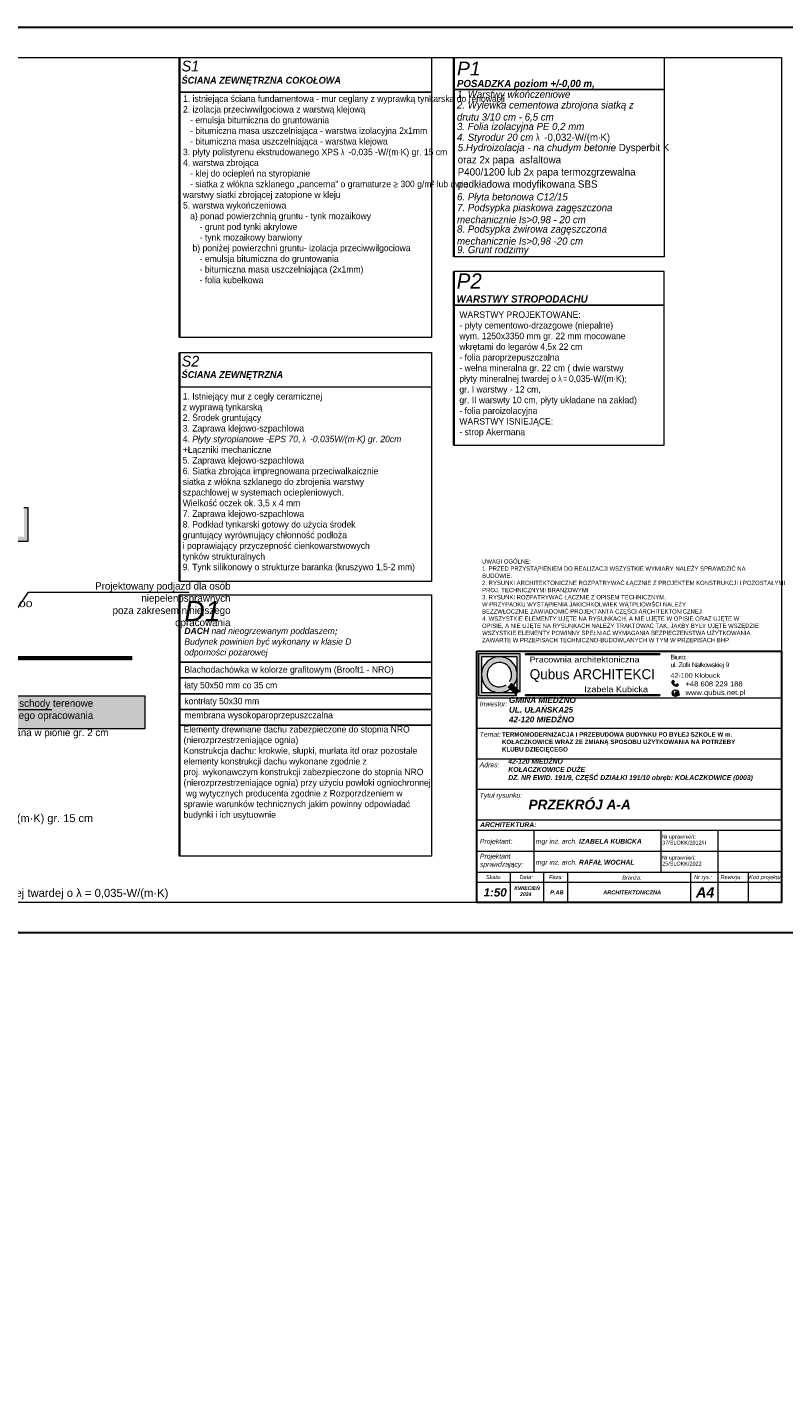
# Model space of a CAD drawing. Header units: millimetres. Extents: x -740 to 33545, y 5178 to 22494.
# Tile 208 of 250: x 10736 to 11976, y 11843 to 14096. Entities that reach past the tile are written whole.
import ezdxf
from ezdxf.enums import TextEntityAlignment as Align
from ezdxf.xclip import XClip

# ---------------------------------------------------------------- set-up
doc = ezdxf.new("R2010")
doc.units = ezdxf.units.MM
doc.header["$MEASUREMENT"] = 0
doc.header["$XCLIPFRAME"] = 0
doc.linetypes.add('ArchiTECH.PC Solid Line Type', pattern=[0])
doc.layers.add('a3', color=252, linetype='Continuous', lineweight=30, plot=False)
for name, color, linetype, lineweight in [('A_opisy', 252, 'Continuous', 15), ('l.wypeĹ‚nien', 252, 'Continuous', 5), ('linia opisowa', 252, 'Continuous', 9), ('wymiarowanie', 252, 'Continuous', 9)]:
    doc.layers.add(name, color=color, linetype=linetype, lineweight=lineweight)
doc.layers.add('WYMIARY', color=252, linetype='Continuous')
doc.styles.add('ALPOL', font='arial.ttf')
doc.styles.add('ArchiTECHStyle1', font='arial.ttf', dxfattribs={"height": 0.16})
doc.styles.add('Arial$001', font='arial.ttf', dxfattribs={"height": 1.791991})
doc.styles.add('ARIALL', font='GOTHIC.TTF', dxfattribs={"height": 40})
doc.styles.add('PROFILE', font='GOTHIC.TTF', dxfattribs={"width": 0.8})
doc.styles.add('Roman', font='SIMPLEX')
doc.styles.add('ROMANS', font='romans')

# ---------------------------------------------------------------- blocks, each defined once
blk = doc.blocks.new('MF2E40FB0')
at = {"true_color": 0xffffff}
blk.add_hatch(color=7, dxfattribs=at).paths.add_polyline_path([(193.99, 188.45), (193.99, 165.83), (315.56, 165.83), (315.56, 188.45)])
blk = doc.blocks.new('MF2E3DA70')
at = {"color": 250, "linetype": 'Continuous', "lineweight": 60, "true_color": 0x231f20}
blk.add_lwpolyline([(315.56, 188.45), (280.99, 188.45), (280.99, 188.45)], dxfattribs=at)

msp = doc.modelspace()

# ---------------------------------------------------------------- hatches: boundary and pattern name
for points in [[(11552.91, 13067.82), (11552.91, 13066.78), (11773.22, 13066.78), (11773.22, 13067.82)], [(11552.91, 13000.78), (11552.91, 12999.75), (11773.22, 12999.75), (11773.22, 13000.78)]]:
    msp.add_hatch(color=256).paths.add_polyline_path(points)
at = {"layer": 'l.wypeĹ‚nien'}
msp.add_hatch(color=256, dxfattribs=at).paths.add_polyline_path([(10512.82, 12999.19), (10929.1, 12999.19), (10929.1, 12944.86), (10512.82, 12944.86)])
at = {"layer": 'linia opisowa'}
msp.add_hatch(color=256, dxfattribs=at).paths.add_polyline_path([(10737.83, 13307.55), (10730.55, 13307.55), (10730.55, 13260.21), (10683.21, 13260.21), (10683.21, 13252.93), (10737.83, 13252.93)])
at = {"layer": 'wymiarowanie'}
h = msp.add_hatch(color=256, dxfattribs=at)
h.paths.add_polyline_path([(11476.23, 13067.82), (11544.29, 13067.82), (11544.29, 13005.23), (11542.23, 13007.29), (11539.62, 13009.9), (11539.62, 13033.78), (11539.62, 13063.14), (11510.26, 13063.14), (11480.9, 13063.14), (11480.9, 13033.78), (11480.9, 13004.43), (11510.26, 13004.43), (11534.14, 13004.43), (11536.75, 13001.82), (11538.82, 12999.75), (11476.23, 12999.75)])
h.paths.add_polyline_path([(11480.9, 13033.78, -0.4142136), (11510.26, 13063.14, -0.4142136), (11539.62, 13033.78, -0.1647641), (11533.57, 13015.94), (11530.24, 13019.28), (11526.88, 13022.64, 10.2455423), (11521.41, 13017.16), (11524.76, 13013.81), (11528.1, 13010.47, -0.1647641), (11510.26, 13004.43, -0.4142136)])
h = msp.add_hatch(color=256, dxfattribs=at)
h.paths.add_polyline_path([(11796.95, 13018.45), (11795.92, 13019.38, -0.2257017), (11795.66, 13020.93), (11793.21, 13023.14, 0.1923995), (11793.75, 13019.48, 0.0725634), (11795.71, 13017.07)])
h.paths.add_polyline_path([(11793.82, 13023.83), (11796.1, 13021.77), (11797.11, 13022.89), (11794.83, 13024.95)])
for points in [[(11524.76, 13013.81, 0.0788738), (11530.24, 13019.28), (11533.57, 13015.94), (11539.62, 13009.9), (11542.23, 13007.29, -0.046709), (11536.75, 13001.82), (11534.14, 13004.43), (11528.1, 13010.47)], [(11802.14, 12999.42, 0.0114248), (11802.32, 12999.57), (11802.33, 12999.15)], [(11804.2, 13003.86), (11804.98, 13003.79), (11804.2, 13003.34, 0.0122344), (11804.21, 13003.6, 0.0123937)]]:
    msp.add_hatch(color=256, dxfattribs=at).paths.add_polyline_path(points)
h = msp.add_hatch(color=256, dxfattribs=at)
h.paths.add_polyline_path([(11798.62, 13004.35), (11803.74, 13001.42, -0.0172131), (11803.57, 13001.1), (11803.07, 13001.39, 0.008189), (11803.05, 13001.4, 0.5397497), (11802.31, 13001), (11802.32, 12999.57, -0.0114248), (11802.14, 12999.42)])
h.paths.add_polyline_path([(11798.62, 13004.35), (11804.2, 13003.86, -0.0123937), (11804.21, 13003.6, -0.0122344), (11804.2, 13003.34), (11803.37, 13002.86, 0.5397497), (11803.41, 13002.02, 0.008189), (11803.42, 13002.02), (11803.87, 13001.76, -0.0173245), (11803.74, 13001.42)])
h.paths.add_polyline_path([(11794.65, 13006.61, 0.4200987), (11794.9, 13005.35, -0.5369957), (11795.13, 13004.65, 0.2016291), (11794.91, 13003.34, 0.1070222), (11795.49, 13002.51, 0), (11795.49, 13002.51, -0.4365565), (11795.49, 13002.08, 0.1470815), (11794.98, 13001.65, 0.2070349), (11794.92, 13001.01, -0.421728), (11794.7, 13000.51, -0.3199581)])
h.paths.add_polyline_path([(11795.63, 12999.53, 0.4961021), (11796.51, 13000.04, -0.1925824), (11796.73, 13001.18, -0.3611399), (11797.47, 13001.16, 0.3674112), (11798.29, 13001.04, -1.0208574), (11798.56, 13000.9, -0.1185898), (11797.96, 13000.21, 0.3247332), (11797.91, 12999.41, 0.305926), (11799.41, 12998.36, -0.195201)])
h.paths.add_polyline_path([(11797.41, 13008.62, -0.2349861), (11802.03, 13007.85, 0.5278165), (11801.38, 13007, 0.1272686), (11800.59, 13007.33, -0.1207092), (11798.75, 13007.99, 0.0977798)])
h.paths.add_polyline_path([(11801.71, 13005.42, 0.3379247), (11802.01, 13006.07, 0.2733122), (11803.91, 13005.35, -0.0235046), (11804.05, 13004.87, -0.1267146)])
h.paths.add_polyline_path([(11803.74, 13001.42, 0.0173245), (11803.87, 13001.76), (11805.55, 13000.8), (11805.37, 13000.49)])
h.paths.add_polyline_path([(11803.74, 13001.42), (11805.37, 13000.49), (11805.19, 13000.17), (11803.57, 13001.1, 0.0172131)])
h = msp.add_hatch(color=256, dxfattribs=at)
h.paths.add_polyline_path([(11796.95, 13018.45), (11797.98, 13017.53, 0.2257017), (11799.56, 13017.42), (11802.01, 13015.22, -0.1923995), (11798.31, 13015.38, -0.0725634), (11795.71, 13017.07)])
h.paths.add_polyline_path([(11802.63, 13015.89), (11800.34, 13017.95), (11801.35, 13019.07), (11803.63, 13017.01)])

# ---------------------------------------------------------------- linework, layer by layer
for p, q in [((11536.75, 13001.82), (11538.82, 12999.75)), ((11542.23, 13007.29), (11544.29, 13005.23))]:
    msp.add_line(p, q)
for points in [[(11552.91, 13067.82), (11552.91, 13066.78), (11773.22, 13066.78), (11773.22, 13067.82)], [(11552.91, 13000.78), (11552.91, 12999.75), (11773.22, 12999.75), (11773.22, 13000.78)]]:
    msp.add_lwpolyline(points, close=True)
at = {"layer": 'a3'}
msp.add_lwpolyline([(12022.07, 12610.78), (12022.07, 14095.78), (9922.07, 14095.78), (9922.07, 12610.78), (12022.07, 12610.78)], dxfattribs=at)
at = {"layer": 'l.wypeĹ‚nien'}
msp.add_lwpolyline([(10512.82, 12999.19), (10929.1, 12999.19), (10929.1, 12944.86), (10512.82, 12944.86)], close=True, dxfattribs=at)
at = {"layer": 'linia opisowa'}
msp.add_lwpolyline([(10683.21, 13252.93), (10737.83, 13252.93), (10737.83, 13307.55), (10730.55, 13307.55)], dxfattribs=at)
at = {"layer": 'wymiarowanie', "lineweight": 35}
for p, q in [((10985.75, 14046.67), (10985.75, 13586.92)), ((11435.25, 14046.67, -0.7), (11435.25, 13719.69, -0.7)), ((11435.25, 13695.13, 0.28), (11435.25, 13410.34, 0.28)), ((10985.75, 13562.37, 0.49), (10985.75, 13186.96, 0.49)), ((10985.75, 13562.37), (10985.75, 13186.96)), ((10985.75, 13164.94, 1.47), (10985.75, 12735.79, 1.47))]:
    msp.add_line(p, q, dxfattribs=at)
at = {"layer": 'wymiarowanie'}
for p, q in [((10679.6, 13083.7), (10738.03, 13169.13)), ((10738.03, 13169.13), (11001.69, 13169.13)), ((11793.21, 13023.14), (11795.66, 13020.93)), ((11794.83, 13024.95), (11793.82, 13023.83)), ((11793.82, 13023.83), (11796.1, 13021.77)), ((11794.83, 13024.95), (11797.11, 13022.89)), ((11796.1, 13021.77), (11797.11, 13022.89)), ((11536.75, 13001.82), (11524.76, 13013.81)), ((11542.23, 13007.29), (11530.24, 13019.28)), ((11795.92, 13019.38), (11800.33, 13015.41)), ((11804.98, 13003.79), (11798.62, 13004.35)), ((11798.62, 13004.35), (11805.37, 13000.49)), ((11802.33, 12999.15), (11798.62, 13004.35)), ((11802.01, 13015.22), (11799.56, 13017.42)), ((11800.34, 13017.95), (11801.35, 13019.07)), ((11802.63, 13015.89), (11800.34, 13017.95)), ((11803.63, 13017.01), (11801.35, 13019.07)), ((11802.31, 13001), (11802.33, 12999.15)), ((11803.63, 13017.01), (11802.63, 13015.89)), ((11803.05, 13001.4), (11805.19, 13000.17)), ((11803.37, 13002.86), (11804.98, 13003.79)), ((11803.41, 13002.02), (11805.55, 13000.8)), ((11805.37, 13000.49), (11805.19, 13000.17)), ((11805.37, 13000.49), (11805.55, 13000.8)), ((10512.82, 12976.76), (10776.48, 12976.76))]:
    msp.add_line(p, q, dxfattribs=at)
at = {"layer": 'wymiarowanie', "linetype": 'ArchiTECH.PC Solid Line Type', "lineweight": 9}
for p, q in [((11472.96, 12795.9), (11472.96, 13045.9)), ((11472.96, 12995.9), (11972.96, 12995.9)), ((11472.96, 12945.9), (11972.96, 12945.9)), ((11472.96, 12895.9), (11972.96, 12895.9)), ((11472.96, 12845.9), (11972.96, 12845.9)), ((11472.96, 12728.7), (11472.96, 12795.9)), ((11472.96, 12795.9), (11972.96, 12795.9)), ((11472.96, 12778.7), (11972.96, 12778.7)), ((11566.94, 12778.7), (11566.94, 12709.89)), ((11774.92, 12778.7), (11774.92, 12709.89)), ((11868.59, 12778.7), (11868.59, 12709.89)), ((11472.96, 12744.29), (11972.96, 12744.29)), ((11472.96, 12709.89), (11972.96, 12709.89)), ((11472.96, 12709.89), (11972.96, 12709.89)), ((11472.96, 12709.89), (11972.96, 12709.89)), ((11472.96, 12709.89), (11972.96, 12709.89)), ((11472.96, 12709.89), (11972.96, 12709.89)), ((11527.65, 12709.89), (11527.65, 12659.88)), ((11582.34, 12709.89), (11582.34, 12659.88)), ((11622.15, 12709.89), (11622.15, 12659.88)), ((11823.77, 12709.89), (11823.77, 12659.88)), ((11868.59, 12709.89), (11868.59, 12659.88)), ((11918.27, 12709.89), (11918.27, 12659.88)), ((11472.96, 12693.22), (11972.96, 12693.22))]:
    msp.add_line(p, q, dxfattribs=at)
at = {"layer": 'wymiarowanie'}
for points in [[(8271.17, 14046.67), (11972.96, 14046.67), (11972.96, 12659.88), (8271.17, 12659.88)], [(10985.75, 14046.67), (11398.75, 14046.67), (11398.75, 13989.8), (10985.75, 13989.8)], [(10985.75, 13989.8), (11398.75, 13989.8), (11398.75, 13586.92), (10985.75, 13586.92)], [(10985.75, 13562.37), (11398.75, 13562.37), (11398.75, 13186.96), (10985.75, 13186.96)], [(10985.75, 13562.37), (11398.75, 13562.37), (11398.75, 13505.49), (10985.75, 13505.49)]]:
    msp.add_lwpolyline(points, close=True, dxfattribs=at)
for points, elevation in [([(11435.25, 14046.67), (11780.42, 14046.67), (11780.42, 13993.78), (11435.25, 13993.78)], -0.7), ([(11435.25, 13993.78), (11780.59, 13993.78), (11780.59, 13719.69), (11435.25, 13719.69)], -0.7), ([(11780.59, 13695.13), (11435.25, 13695.13), (11435.25, 13640.18), (11780.59, 13640.18)], -0.21), ([(11780.59, 13640.18), (11435.25, 13640.18), (11435.25, 13410.34), (11780.59, 13410.34)], -0.21), ([(10985.75, 13562.37), (11398.75, 13562.37), (11398.75, 13186.96), (10985.75, 13186.96)], 0.49), ([(10985.75, 13562.37), (11398.75, 13562.37), (11398.75, 13505.49), (10985.75, 13505.49)], 0.49), ([(10985.75, 13164.94), (11398.75, 13164.94), (11398.75, 13054.28), (10985.75, 13054.28)], 1.47), ([(10985.75, 12950.96), (11398.75, 12950.96), (11398.75, 12735.79), (10985.75, 12735.79)], 1.47)]:
    msp.add_lwpolyline(points, close=True, dxfattribs=dict(at, elevation=elevation))
at = {"layer": 'wymiarowanie', "lineweight": 30}
msp.add_lwpolyline([(11472.96, 13072.51), (11972.96, 13072.51), (11972.96, 12659.88), (11472.96, 12659.88)], close=True, dxfattribs=at)
at = {"layer": 'wymiarowanie'}
for points in [[(11544.29, 13005.23), (11544.29, 13067.82), (11476.23, 13067.82), (11476.23, 12999.75), (11538.82, 12999.75)], [(11539.62, 13009.9), (11539.62, 13063.14), (11480.9, 13063.14), (11480.9, 13004.43), (11534.14, 13004.43)]]:
    msp.add_lwpolyline(points, dxfattribs=at)
at = {"layer": 'wymiarowanie', "ltscale": 0.3, "elevation": 1.47}
for points in [[(10985.75, 13054.28), (11398.75, 13054.28), (11398.75, 13028.45), (10985.75, 13028.45)], [(10985.75, 13028.45), (11398.75, 13028.45), (11398.75, 13002.62), (10985.75, 13002.62)], [(10985.75, 13002.62), (11398.75, 13002.62), (11398.75, 12976.79), (10985.75, 12976.79)], [(10985.75, 12976.79), (11398.75, 12976.79), (11398.75, 12950.96), (10985.75, 12950.96)]]:
    msp.add_lwpolyline(points, close=True, dxfattribs=at)
at = {"layer": 'wymiarowanie', "lineweight": 13}
msp.add_circle((11798.95, 13003.6), 5.25, dxfattribs=at)
at = {"layer": 'wymiarowanie'}
for centre, radius, start, end in [((11510.26, 13033.78), 29.36, 322.57509, 307.42491), ((11510.26, 13033.78), 20.02, 326.14921, 303.85079), ((11798.06, 13021.99), 4.98, 166.67958, 210.24197), ((11510.26, 13033.78), 24.69, 305.9804, 324.0196), ((11510.26, 13033.78), 41.52, 309.65143, 320.34857), ((11803, 13024.98), 10.76, 210.73037, 227.33158), ((11795.39, 13006.1), 0.895, 145.81653, 236.96537), ((11794.57, 13000.86), 0.379, 291.2453, 22.71136), ((11796.58, 13003.73), 1.71, 147.73007, 193.32869), ((11795.69, 13001.25), 0.809, 150.948, 197.73589), ((11794.78, 13004.93), 0.443, 321.3211, 74.26354), ((11797.12, 13004.26), 2.39, 202.61984, 227.05452), ((11795.95, 13001.01), 1.16, 113.52157, 146.9902), ((11795.29, 13002.29), 0.293, 313.10426, 47.44022), ((11797.43, 13020.44), 1.84, 164.3158, 215.19037), ((11795.88, 13000.11), 0.638, 247.55357, 353.09799), ((11802.82, 13025.15), 10.76, 228.6417, 245.24291), ((11798.05, 13000.33), 1.57, 147.18676, 190.78958), ((11797.09, 13000.73), 0.575, 48.68881, 128.11552), ((11796.49, 13004.91), 3.82, 53.63525, 75.97372), ((11797.95, 13001.59), 0.646, 221.07993, 301.77551), ((11798.49, 12999.77), 0.69, 140.11365, 212.07498), ((11799.43, 13000), 1.63, 201.19555, 269.23648), ((11796.84, 13001.79), 1.93, 305.31298, 332.36541), ((11798.88, 13019.13), 1.84, 240.78291, 291.65748), ((11798.43, 13000.97), 0.15, 330.54591, 152.91124), ((11800.36, 13019.92), 4.98, 245.7313, 289.2937), ((11801.02, 13011.4), 4.1, 236.50654, 264.03785), ((11800.35, 13005.63), 1.72, 14.92604, 81.86713), ((11802, 13007.2), 0.649, 87.29907, 197.66327), ((11801.43, 13005.94), 0.589, 297.9169, 12.60242), ((11803.94, 13009.69), 4.82, 242.38997, 271.27687), ((11803.57, 13007.32), 2, 218.55426, 279.6995), ((11802.81, 13000.96), 0.503, 59.2997, 174.60822), ((11803.67, 13002.46), 0.503, 125.86793, 241.17645)]:
    msp.add_arc(centre, radius, start, end, dxfattribs=at)
at = {"layer": 'WYMIARY'}
msp.add_line((11435.25, 14021.79, -0.7), (11435.25, 13792.6, -0.7), dxfattribs=at)

# ---------------------------------------------------------------- block references
ref = msp.add_blockref('MF2E3DA70', (7754.2, 11177.55), dxfattribs=dict(xscale=9.994634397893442, yscale=9.994634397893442, zscale=9.994634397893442))
XClip(ref).set_block_clipping_path([(280.6260249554, 187.7017468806), (315.5719073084, 188.7607130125)])
ref = msp.add_blockref('MF2E40FB0', (7754.2, 11177.55), dxfattribs=dict(xscale=9.994634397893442, yscale=9.994634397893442, zscale=9.994634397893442))
XClip(ref).set_block_clipping_path([(281.1555080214, 187.9664884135), (315.5719073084, 187.9664884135), (315.5719073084, 188.2312299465), (281.1555080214, 188.2312299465), (281.1555080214, 187.9664884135)])

# ---------------------------------------------------------------- texts
at = {"style": 'Arial$001'}
for s, height, p in [('fundamentowych - płyty styropianu ekstrudowanego λ  -0,035 -W/(m·K) gr. 15 cm ', 12.9054, (10195.91, 12791.94, 0)), ('Płyty wełny mineralnej gr. 22 cm ( dwie warstwy  płyty mineralnej twardej o λ = 0,035-W/(m·K)  ', 13.2095, (10202.03, 12669.18, 0))]:
    msp.add_text(s, height=height, dxfattribs=at).set_placement(p)
for s, insert, char_height, width, attachment_point in [('{\\fCentury Gothic|b0|i1|c238|p34;}\\P{\\fCentury Gothic|b0|i0|c238|p34;\\H0.72059x;UWAGI OGÓLNE:}\\P{\\fCentury Gothic|b0|i0|c238|p34;\\H0.72059x;1. PRZED PRZYSTĄPIENIEM DO REALIZACJI WSZYSTKIE WYMIARY NALEŻY SPRAWDZIĆ NA}\\P{\\fCentury Gothic|b0|i0|c238|p34;\\H0.72059x;BUDOWIE.}\\P{\\fCentury Gothic|b0|i0|c238|p34;\\H0.72059x;2. RYSUNKI ARCHITEKTONICZNE ROZPATRYWAĆ ŁĄCZNIE Z PROJEKTEM KONSTRUKCJI I POZOSTAŁYMI }{\\fCentury Gothic|b0|i0|c238|p34;\\H0.72059x;PROJ. TECHNICZNYMI BRANŻOWYMI}\\P{\\fCentury Gothic|b0|i0|c238|p34;\\H0.72059x;3. }{\\fCentury Gothic|b0|i0|c238|p34;\\H0.72059x;\\C7;RYSUNKI ROZPATRYWAĆ ŁĄCZNIE Z OPISEM TECHNICZNYM.}\\P{\\fCentury Gothic|b0|i0|c238|p34;\\H0.72059x;\\C7;W PRZYPADKU WYSTĄPIENIA JAKICHKOLWIEK WĄTPLIOWŚCI NALEŻY }\\P{\\fCentury Gothic|b0|i0|c238|p34;\\H0.72059x;\\C7;BEZZWŁOCZNIE ZAWIADOMIĆ PROJEKTANTA CZĘŚCI ARCHITEKTONICZNEJ.}\\P{\\fCentury Gothic|b0|i0|c238|p34;\\H0.72059x;4. WSZYSTKIE ELEMENTY UJĘTE NA RYSUNKACH, A NIE UJĘTE W OPISIE ORAZ UJĘTE W}\\P{\\fCentury Gothic|b0|i0|c238|p34;\\H0.72059x;OPISIE, A NIE UJĘTE NA RYSUNKACH NALEŻY TRAKTOWAĆ TAK, JAKBY BYŁY UJĘTE WSZĘDZIE.}\\P{\\fCentury Gothic|b0|i0|c238|p34;\\H0.72059x;WSZYSTKIE ELEMENTY POWINNY SPEŁNIAĆ WYMAGANIA BEZPIECZEŃSTWA UŻYTKOWANIA}\\P{\\fCentury Gothic|b0|i0|c238|p34;\\H0.72059x;ZAWARTE W PRZEPISACH TECHNICZNO-BUDOWLANYCH W TYM W PRZEPISACH BHP.}', (11481.85, 13163.22), 9.76645, 485.8262, 4), ('{\\fCentury Gothic|b0|i0|c238|p34;\\W1.15;Pracownia architektoniczna}', (11559.93, 13063.53), 9.6206, 217.3406, 1), ('{\\fCentury Gothic|b0|i0|c238|p34;\\W1.15;\\T0.8;Biuro:\\Pul. Zofii Nałkowskiej 9}', (11790.62, 13066.52), 7.6196, 296.6769, 1), ('{\\fCentury Gothic|b0|i0|c238|p34;\\W1.15;42-100 Kłobuck}', (11790.62, 13036.35), 7.6196, 296.6769, 1), ('{\\fCentury Gothic|b0|i0|c238|p34;\\W1.15;+48 608 229 188}', (11815.29, 13022.8), 8.0883, 314.9282, 1), ('{\\fCentury Gothic|b0|i0|c238|p34;\\W1.15;Izabela Kubicka}', (11649.47, 13014.72), 9.6206, 217.3406, 1), ('{\\fCentury Gothic|b0|i0|c238|p34;\\W1.15;www.qubus.net.pl}', (11815.29, 13008.62), 8.0883, 314.9282, 1)]:
    msp.add_mtext(s, dxfattribs=dict(insert=insert, char_height=char_height, width=width, attachment_point=attachment_point))
at = {"insert": (11509.74, 12939.46), "char_height": 7.33333, "width": 491.9512, "attachment_point": 1, "style": 'Roman'}
msp.add_mtext('\\pl4.713742,t9.628161;{\\fCentury Gothic|b1|i0|c238|p34;TERMOMODERNIZACJA I PRZEBUDOWA BUDYNKU PO BYŁEJ SZKOLE W m. }\\P\\pl4.713742,t9.628161;{\\fCentury Gothic|b1|i0|c238|p34;KOŁACZKOWICE WRAZ ZE ZMIANĄ SPOSOBU UŻYTKOWANIA NA POTRZEBY }\\P\\pl4.713742,t9.628161;{\\fCentury Gothic|b1|i0|c238|p34;KLUBU DZIECIĘCEGO}', dxfattribs=at)
at = {"layer": 'A_opisy', "ltscale": 0.3, "char_height": 10.8, "width": 109.7533, "attachment_point": 1, "rotation": 90, "style": 'ARIALL'}
for insert in [(11312.24, 11373.98), (11665.3, 11373.98)]:
    msp.add_mtext('\\pi43.29366;{\\fArial|b0|i1|c238|p34;155}\\P\\pi43.34766;{\\fArial|b0|i1|c238|p34;180}', dxfattribs=dict(at, insert=insert))
at = {"layer": 'wymiarowanie', "style": 'PROFILE', "width": 1.5}
msp.add_text('+/-0,00', height=9.904, dxfattribs=at).set_placement((10682.27, 13144.63))
at = {"layer": 'wymiarowanie', "style": 'ArchiTECHStyle1'}
for s, p in [('Nr uprawnień:', (11776.47, 12762.93)), ('37/SLOKK/2012/II', (11777.16, 12753.17)), ('Nr uprawnień:', (11776.47, 12728.53)), ('25/SLOKK/2022', (11777.16, 12718.77))]:
    msp.add_text(s, height=6.4, dxfattribs=at).set_placement(p, align=Align.BOTTOM_LEFT)
at = {"layer": 'wymiarowanie', "attachment_point": 1}
for s, insert, char_height, width in [('{\\fCentury Gothic|b0|i1|c238|p34;S1}', (10989.18, 14041.32), 17.64, 235.4064), ('{\\fArial|b0|i1|c238|p34;P1}', (11440.67, 14039.77, -0.7), 22.68, 302.6654), ('{\\fCentury Gothic|b1|i1|c238|p34;ŚCIANA ZEWNĘTRZNA COKOŁOWA}', (10989.18, 14014.79), 11.2, 268.1948), ('{\\fCentury Gothic|b0|i1|c238|p34;1. Warstwy wkończeniowe}', (11440.67, 13992.15, -0.7), 11.8541, 302.6654), ('{\\fCentury Gothic|b1|i1|c238|p34;POSADZKA poziom +/-0,00 m, }', (11440.67, 14009.78, -0.7), 11.8541, 302.6654), ('{\\fCentury Gothic|b0|i1|c238|p34;2. Wylewka cementowa zbrojona siatką z \\A1;drutu 3/10 cm - 6,5 cm}', (11440.67, 13974.64, -0.7), 11.8541, 302.6654), ('{\\fCentury Gothic|b0|i1|c238|p34;3. Folia izolacyjna PE 0,2 mm}', (11440.67, 13939.26, -0.7), 11.8541, 302.6654), ('{\\fCentury Gothic|b0|i1|c238|p34;4. Styrodur 20 cm \\fCentury Gothic|b0|i0|c238|p34;\\W0.6;λ \\W1; -0,032-W/(m\\fArial|b0|i0|c0|p34;\\W0.6;·\\fCentury Gothic|b0|i0|c238|p34;\\W1;K)\\fCentury Gothic|b0|i1|c238|p34; }', (11440.67, 13921.63, -0.7), 11.85408, 302.6654), ('{\\fCentury Gothic|b0|i1|c238|p34;5.Hydroizolacja - na chudym betonie \\fCentury Gothic|b0|i0|c238|p0;Dysperbit K oraz 2x papa  asfaltowa \\P\\A1;P400/1200 lub 2x papa termozgrzewalna podkładowa modyfikowana SBS}', (11441.88, 13904.83, -0.7), 12, 370.6338), ('{\\fCentury Gothic|b0|i1|c238|p34;6. Płyta betonowa C12/15}', (11440.84, 13823.83, -0.7), 11.8541, 302.6654), ('{\\fCentury Gothic|b0|i1|c238|p34;7. Podsypka piaskowa zagęszczona mechanicznie Is>0,98 - 20 cm}', (11440.84, 13806.2, -0.7), 11.8541, 302.6654), ('{\\fCentury Gothic|b0|i1|c238|p34;8. Podsypka żwirowa zagęszczona mechanicznie Is>0,98 -20 cm}', (11440.84, 13770.94, -0.7), 11.8541, 302.6654), ('{\\fCentury Gothic|b0|i1|c238|p34;9. Grunt rodzimy}', (11440.86, 13737.25, -0.7), 11.8541, 302.6654), ('{\\fCentury Gothic|b0|i1|c238|p34;P2}', (11440.14, 13692.27, 0.28), 25.2, 336.2949), ('{\\fCentury Gothic|b1|i1|c238|p34;WARSTWY STROPODACHU}', (11440.14, 13656.32, 0.28), 12, 336.2949), ('{\\fCentury Gothic|b0|i0|c238|p34;WARSTWY PROJEKTOWANE:}\\P{\\fCentury Gothic|b0|i0|c238|p34;- płyty cementowo-drzazgowe (niepalne)}\\P{\\fCentury Gothic|b0|i0|c238|p34;wym. 1250x3350 mm gr. 22 mm mocowane }\\P{\\fCentury Gothic|b0|i0|c238|p34;wkrętami do legarów 4,5x 22 cm}\\P{\\fCentury Gothic|b0|i0|c238|p34;- folia paroprzepuszczalna}\\P{\\fCentury Gothic|b0|i0|c238|p34;- wełna mineralna gr. 22 cm ( dwie warstwy }\\P{\\fCentury Gothic|b0|i0|c238|p34;płyty mineralnej twardej o }{\\fCentury Gothic|b0|i0|c238|p34;\\W0.60000x;λ = }{\\fCentury Gothic|b0|i0|c238|p34;0,035-W/(m}{\\fArial|b0|i0|c0|p34;\\W0.60000x;·}{\\fCentury Gothic|b0|i0|c238|p34;K); }\\P{\\fCentury Gothic|b0|i0|c238|p34;gr. I warstwy - 12 cm, }\\P{\\fCentury Gothic|b0|i0|c238|p34;gr. II warswty 10 cm, płyty układane na zakład)}\\P{\\fCentury Gothic|b0|i0|c238|p34;- folia paroizolacyjna}\\P{\\fCentury Gothic|b0|i0|c238|p34;WARSTWY ISNIEJĄCE:}\\P{\\fCentury Gothic|b0|i0|c238|p34;- strop Akermana}', (11444.62, 13629.83, 0.28), 10.5, 1243.0575), ('{\\fCentury Gothic|b0|i1|c238|p34;S2}', (10989.18, 13557.02, 0.49), 17.64, 235.4064), ('{\\fCentury Gothic|b0|i1|c238|p34;S2}', (10989.18, 13557.02), 17.64, 235.4064), ('{\\fCentury Gothic|b1|i1|c238|p34;ŚCIANA ZEWNĘTRZNA}', (10989.18, 13531.85, 0.49), 11.2, 235.4064), ('{\\fCentury Gothic|b1|i1|c238|p34;ŚCIANA ZEWNĘTRZNA}', (10989.18, 13531.85), 11.2, 235.4064), ('{\\fCentury Gothic|b0|i0|c238|p34;1. Istniejący mur z cegły ceramicznej}\\P{\\fCentury Gothic|b0|i0|c238|p34;z wyprawą tynkarską }\\P{\\fCentury Gothic|b0|i0|c238|p34;2. Środek gruntujący}\\P{\\fCentury Gothic|b0|i0|c238|p34;3. Zaprawa klejowo-szpachlowa}\\P{\\fCentury Gothic|b0|i0|c238|p34;4. }{\\fCentury Gothic|b0|i1|c0|p34;Płyty styropianowe -EPS 70}{\\fCentury Gothic|b0|i0|c238|p34;, }{\\fCentury Gothic|b0|i0|c238|p34;\\W0.60000x;λ }{\\fCentury Gothic|b0|i1|c0|p34; -0,035W/(m}{\\fArial|b0|i0|c0|p34;\\W0.60000x;·}{\\fCentury Gothic|b0|i1|c238|p34;K) gr. 20cm}\\P{\\fCentury Gothic|b0|i0|c238|p34;+Łączniki mechaniczne}\\P{\\fCentury Gothic|b0|i0|c238|p34;5. Zaprawa klejowo-szpachlowa}\\P{\\fCentury Gothic|b0|i0|c238|p34;6. Siatka zbrojąca impregnowana przeciwalkaicznie }\\P{\\fCentury Gothic|b0|i0|c238|p34;siatka z włókna szklanego do zbrojenia warstwy }\\P{\\fCentury Gothic|b0|i0|c238|p34;szpachlowej w systemach ociepleniowych. }\\P{\\fCentury Gothic|b0|i0|c238|p34;Wielkość oczek ok. 3,5 x 4 mm}\\P{\\fCentury Gothic|b0|i0|c238|p34;7. Zaprawa klejowo-szpachlowa}\\P{\\fCentury Gothic|b0|i0|c238|p34;8. Podkład tynkarski gotowy do użycia środek }\\P{\\fCentury Gothic|b0|i0|c238|p34;gruntujący wyrównujący chłonność podłoża }\\P{\\fCentury Gothic|b0|i0|c238|p34;i poprawiający przyczepność cienkowarstwowych }\\P{\\fCentury Gothic|b0|i0|c238|p34;tynków strukturalnych }\\P{\\fCentury Gothic|b0|i0|c238|p34;9. Tynk silikonowy o strukturze baranka (kruszywo 1,5-2 mm)}', (10991.01, 13495.83, 0.49), 10.5, 870.1402), ('{\\fCentury Gothic|b0|i0|c238|p34;1. Istniejący mur z cegły ceramicznej}\\P{\\fCentury Gothic|b0|i0|c238|p34;z wyprawą tynkarską }\\P{\\fCentury Gothic|b0|i0|c238|p34;2. Środek gruntujący}\\P{\\fCentury Gothic|b0|i0|c238|p34;3. Zaprawa klejowo-szpachlowa}\\P{\\fCentury Gothic|b0|i0|c238|p34;4. }{\\fCentury Gothic|b0|i1|c0|p34;Płyty styropianowe -EPS 70}{\\fCentury Gothic|b0|i0|c238|p34;, }{\\fCentury Gothic|b0|i0|c238|p34;\\W0.60000x;λ }{\\fCentury Gothic|b0|i1|c0|p34; -0,035W/(m}{\\fArial|b0|i0|c0|p34;\\W0.60000x;·}{\\fCentury Gothic|b0|i1|c238|p34;K) gr. 20cm}\\P{\\fCentury Gothic|b0|i0|c238|p34;+Łączniki mechaniczne}\\P{\\fCentury Gothic|b0|i0|c238|p34;5. Zaprawa klejowo-szpachlowa}\\P{\\fCentury Gothic|b0|i0|c238|p34;6. Siatka zbrojąca impregnowana przeciwalkaicznie }\\P{\\fCentury Gothic|b0|i0|c238|p34;siatka z włókna szklanego do zbrojenia warstwy }\\P{\\fCentury Gothic|b0|i0|c238|p34;szpachlowej w systemach ociepleniowych. }\\P{\\fCentury Gothic|b0|i0|c238|p34;Wielkość oczek ok. 3,5 x 4 mm}\\P{\\fCentury Gothic|b0|i0|c238|p34;7. Zaprawa klejowo-szpachlowa}\\P{\\fCentury Gothic|b0|i0|c238|p34;8. Podkład tynkarski gotowy do użycia środek }\\P{\\fCentury Gothic|b0|i0|c238|p34;gruntujący wyrównujący chłonność podłoża }\\P{\\fCentury Gothic|b0|i0|c238|p34;i poprawiający przyczepność cienkowarstwowych }\\P{\\fCentury Gothic|b0|i0|c238|p34;tynków strukturalnych }\\P{\\fCentury Gothic|b0|i0|c238|p34;9. Tynk silikonowy o strukturze baranka (kruszywo 1,5-2 mm)}', (10991.01, 13495.83), 10.5, 870.1402), ('\\pi621.52874;{\\fCentury Gothic|b0|i0|c238|p34;}\\P{\\fCentury Gothic|b0|i0|c238|p34;Daszek szklany systemowy o wym. 300 x 120 cm wykonany ze szkła }\\P{\\fCentury Gothic|b0|i0|c238|p34;bezpiecznego 6.6.3 ESG/VSG}\\P{\\fCentury Gothic|b0|i0|c238|p34;mocowany na wspornikach w konstrukcji stalowej }\\P{\\fCentury Gothic|b0|i0|c238|p34;ocynkowancy i malowanych proszkowo w kolorze RAL 7016}', (8290.7, 13388.64), 8, 621.5287), ('{\\fArial|b0|i1|c238|p34;D1}', (10993.69, 13154.83, 1.47), 33.2299, 443.4541), ('\\pi70.38830;{\\fCentury Gothic|b0|i0|c238|p0;2%}', (10082.21, 13153.85), 15, 167.4466), ('{\\fCentury Gothic|b1|i1|c238|p34;DACH\\fCentury Gothic|b0|i1|c238|p34; nad nieogrzewanym poddaszem\\fCentury Gothic|b1|i1|c238|p34;;\\P\\fCentury Gothic|b0|i1|c238|p34;Budynek powinien być wykonany w klasie D \\Podporności pożarowej }', (10993.69, 13110.89, 1.47), 10.5, 443.4541), ('{\\fCentury Gothic|b0|i0|c238|p34;Blachodachówka w kolorze grafitowym (Brooft1 - NRO)}', (10993.69, 13047.52, 1.47), 10.5, 443.4541), ('{\\fCentury Gothic|b0|i0|c238|p34;łaty 50x50 mm co 35 cm}', (10993.69, 13021.82, 1.47), 10.5, 443.4541), ('{\\fCentury Gothic|b0|i0|c238|p34;Qubus ARCHITEKCI}', (11559.97, 13042.94), 16.5424, 250.7895), ('{\\fCentury Gothic|b0|i0|c238|p34;kontrłaty 50x30 mm}', (10993.69, 12995.82, 1.47), 10.5, 443.4541), ('{\\fCentury Gothic|b0|i0|c238|p34;membrana wysokoparoprzepuszczalna}', (10993.69, 12972.68, 1.47), 10.5, 556.8541), ('\\pi218.29274;{\\fCentury Gothic|b0|i0|c238|p34;Listwa do boniowania osadzana w pionie gr. 2 cm }', (10297.64, 12944.99), 12, 621.5287), ('{\\fCentury Gothic|b0|i0|c238|p34;Elementy drewniane dachu zabezpieczone do stopnia NRO (nierozprzestrzeniające ognia)\\PKonstrukcja dachu: krokwie, słupki, murłata itd oraz pozostałe elementy konstrukcji dachu wykonane zgodnie z \\Pproj. wykonawczym konstrukcji zabezpieczone do stopnia NRO (nierozprzestrzeniające ognia) przy użyciu powłoki ogniochronnej  wg wytycznych producenta zgodnie z Rozporzdzeniem w sprawie warunków technicznych jakim powinny odpowiadać budynki i ich usytuownie}', (10992.38, 12949.48, 1.47), 10.5, 406.3736)]:
    msp.add_mtext(s, dxfattribs=dict(at, insert=insert, char_height=char_height, width=width))
at = {"layer": 'wymiarowanie', "insert": (10991.48, 13984.24), "char_height": 10.5, "width": 407.2706, "attachment_point": 1, "style": 'ALPOL'}
msp.add_mtext('{\\fCentury Gothic|b0|i0|c238|p34;1. istniejąca ściana fundamentowa - mur ceglany z wyprawką tynkarską do renowacji\\P2. izolacja przeciwwilgociowa z warstwą klejową\\P   - emulsja bitumiczna do gruntowania \\P   - bitumiczna masa uszczelniająca - warstwa izolacyjna 2x1mm\\P   - bitumiczna masa uszczelniająca - warstwa klejowa\\P3. płyty polistyrenu ekstrudowanego XPS \\W0.6;λ \\W1; -0,035 -W/(m\\fArial|b0|i0|c0|p34;\\W0.6;·\\fCentury Gothic|b0|i0|c238|p34;\\W1;K) gr. 15 cm\\P4. warstwa zbrojąca\\P   - klej do ociepleń na styropianie \\P   - siatka z włókna szklanego „pancerna” o gramaturze ≥ 300 g/m² lub dwie warstwy siatki zbrojącej zatopione w kleju \\P5. warstwa wykończeniowa\\P   a) ponad powierzchnią gruntu - tynk mozaikowy\\P       - grunt pod tynki akrylowe \\P       - tynk mozaikowy barwiony \\P    b) poniżej powierzchni gruntu- izolacja przeciwwilgociowa\\P       - emulsja bitumiczna do gruntowania \\P       - bitumiczna masa uszczelniająca (2x1mm) \\P       - folia kubełkowa}', dxfattribs=at)
at = {"layer": 'wymiarowanie', "linetype": 'Continuous', "char_height": 12, "width": 327.6277, "attachment_point": 3, "style": 'ROMANS'}
for s, insert in [('{\\fCentury Gothic|b0|i0|c238|p0;Projektowany podjazd dla osób }{\\fCentury Gothic|b0|i0|c238|p0;niepełenosprawnych}\\P{\\fCentury Gothic|b0|i0|c238|p0;poza zakresem niniejszego }\\P{\\fCentury Gothic|b0|i0|c238|p0;opracowania}\\P{\\fCentury Gothic|b0|i0|c238|p0; }', (11069.49, 13185.48)), ('{\\fCentury Gothic|b0|i0|c238|p0;Projektowane schody terenowe}\\P{\\fCentury Gothic|b0|i0|c238|p0;poza zakresem niniejszego opracowania}\\P{\\fCentury Gothic|b0|i0|c238|p0; }', (10844.29, 12993.11))]:
    msp.add_mtext(s, dxfattribs=dict(at, insert=insert))
at = {"layer": 'wymiarowanie', "ltscale": 0.45, "attachment_point": 1}
for s, insert, char_height, width in [('{\\fArial CE|b0|i1|c238|p34;Inwestor:}', (11477.92, 12989.93), 7.9972, 507.9365), ('{\\fArial|b1|i1|c238|p34;\\C7;GMINA MIEDŹNO\\PUL. UŁAŃSKA25\\P42-120 MIEDŹNO}', (11525.91, 12996.96), 9.551, 542.8998), ('{\\fArial CE|b0|i1|c238|p34;Temat:}', (11477.92, 12939.93), 7.9972, 507.9365), ('{\\fArial CE|b0|i1|c238|p34;Adres:}', (11477.92, 12889.93), 7.9972, 507.9365), ('{\\fArial|b1|i1|c238|p34;\\C7;42-120 MIEDŹNO\\PKOŁACZKOWICE DUŻE\\P\\A1;DZ. NR EWID. 191/9, CZĘŚĆ DZIAŁKI 191/10\\A1; obręb: KOŁACZKOWICE (0003)}', (11524.76, 12895.69), 8, 433.6091), ('{\\fArial CE|b0|i1|c238|p34;Tytuł rysunku:}', (11477.92, 12839.93), 7.9972, 507.9365), ('{\\fArial|b1|i1|c238|p34;PRZEKRÓJ A-A}', (11557.96, 12828.67), 16, 507.9365), ('{\\fArial|b1|i1|c238|p34;ARCHITEKTURA:}', (11478.54, 12791.76), 7.9972, 507.9365), ('{\\fArial CE|b0|i1|c238|p34;Projektant:}', (11478.31, 12764.45), 7.9972, 507.9365), ('{\\fArial CE|b0|i1|c238|p34;mgr inż. arch. \\fArial CE|b1|i1|c238|p34;IZABELA KUBICKA}', (11569.91, 12764.45), 7.9972, 507.9365), ('{\\fArial CE|b0|i1|c238|p34;Projektant\\Psprawdzający:}', (11478.31, 12740.06), 7.9972, 507.9365), ('{\\fArial CE|b0|i1|c238|p34;mgr inż. arch. \\fArial CE|b1|i1|c238|p34;RAFAŁ WOCHAL}', (11569.91, 12730.04), 7.9972, 507.9365), ('{\\fArial CE|b0|i1|c238|p34;Skala:}', (11488.18, 12704.94), 6.5, 507.9365), ('\\pt16.667;{\\fArial|b1|i1|c238|p34;     KWIECIEŃ}\\P\\pt16.667;{\\fArial|b1|i1|c238|p34;         2024}', (11523.05, 12686.72), 6, 507.9365), ('{\\fArial CE|b0|i1|c238|p34;Data:}', (11543.35, 12704.94), 6.5, 507.9365), ('{\\fArial CE|b0|i1|c238|p34;Faza:}', (11591.57, 12704.94), 6.5862, 507.9365), ('{\\fArial CE|b0|i1|c238|p34;Branża:}', (11711.68, 12704.13), 6.5862, 507.9365), ('{\\fArial CE|b0|i1|c238|p34;Nr rys.:}', (11829.44, 12704.94), 6.5862, 507.9365), ('{\\fArial|b1|i1|c238|p34;A4}', (11832.51, 12685.08), 16.9312, 507.9365), ('{\\fArial CE|b0|i1|c238|p34;Rewizja:}', (11872.81, 12704.94), 6.5862, 507.9365), ('{\\fArial CE|b0|i1|c238|p34;Kod projektu:}', (11919.59, 12704.94), 6.5862, 507.9365), ('{\\fArial|b1|i1|c238|p34;1:50}', (11484.37, 12683.43), 13.545, 406.3492), ('{\\fArial CE|b1|i1|c238|p34;P.AB}', (11593.5, 12679.85), 6.5862, 507.9365), ('{\\fArial CE|b1|i1|c238|p34;ARCHITEKTONICZNA}', (11680.33, 12679.85), 6.5862, 507.9365)]:
    msp.add_mtext(s, dxfattribs=dict(at, insert=insert, char_height=char_height, width=width))
at = {"layer": 'wymiarowanie', "char_height": 15, "width": 167.4466, "attachment_point": 1, "rotation": 90}
for s, insert in [('\\pi62.09330;{\\fCentury Gothic|b0|i0|c238|p0;4x15}\\P\\pi72.99080;{\\fCentury Gothic|b0|i0|c238|p0;35}', (10872.81, 11251.72)), ('\\pi70.38830;{\\fCentury Gothic|b0|i0|c238|p0;2%}', (10887.4, 11043.92))]:
    msp.add_mtext(s, dxfattribs=dict(at, insert=insert))

doc.saveas('drawing.dxf')
